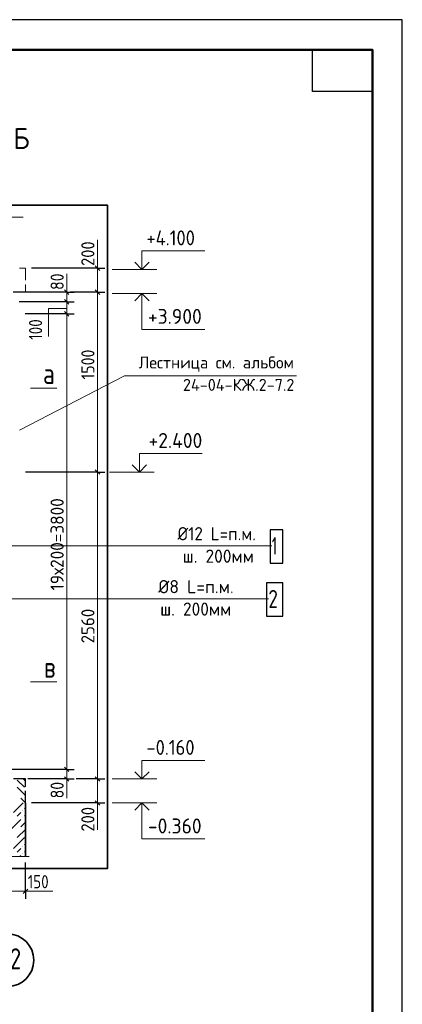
# Model space of a CAD drawing. Header units: millimetres. Extents: x 0 to 50400, y 0 to 35640.
# Tile 25 of 25: x 42731 to 50400, y 15931 to 35640. Entities that reach past the tile are written whole.
import ezdxf

# ---------------------------------------------------------------- set-up
doc = ezdxf.new("R2010")
doc.units = ezdxf.units.MM
doc.linetypes.add('______2', pattern=[324, 240, -84])
doc.linetypes.add('______5', pattern=[1320, 960, -120, 120, -120])
for name, color, linetype, lineweight in [('Standard', 7, 'Continuous', 25), ('Высотные отметки', 7, 'Continuous', 25), ('ЖБ Перекрытие верхний уровень', 7, 'Continuous', 35), ('ЖБ Стена верхний уровень', 7, 'Continuous', 35), ('Заголовок чертежа', 7, 'Continuous', 25), ('Позиционная метка линия выноска', 7, 'Continuous', 13), ('Позиционная метка номер позиции', 7, 'Continuous', 13), ('Размерная линия_ общее', 7, 'Continuous', 13), ('Сечения символ', 7, 'Continuous', 25)]:
    doc.layers.add(name, color=color, linetype=linetype, lineweight=lineweight)
doc.layers.add('Оси', color=7, linetype='______5', true_color=0x656565)
doc.layers.add('Размерная выноска', color=7, linetype='Continuous')
doc.styles.add('ISOCPEUR', font='txt')

msp = doc.modelspace()

# ---------------------------------------------------------------- hatches: boundary and pattern name
at = {"layer": 'ЖБ Стена верхний уровень', "linetype": 'Continuous', "lineweight": 18, "transparency": 33554687}
for points in [[(42783, 19807), (42789, 19813), (42795, 19807), (42789, 19801)], [(42783, 19663), (42789, 19669), (42795, 19663), (42789, 19657)], [(42783, 19087), (42789, 19093), (42795, 19087), (42789, 19081)], [(42783, 18943), (42789, 18949), (42795, 18943), (42789, 18937)]]:
    msp.add_hatch(color=7, dxfattribs=at).paths.add_polyline_path(points, flags=16)

# ---------------------------------------------------------------- linework, layer by layer
at = {"layer": 'Standard', "color": 7, "linetype": 'Continuous', "lineweight": 35, "transparency": 33554687}
for p, q in [((49800, 33120), (49800, 24600)), ((49800, 32640), (49800, 24120))]:
    msp.add_line(p, q, dxfattribs=at)
at = {"layer": 'Standard', "color": 7, "linetype": 'Continuous', "lineweight": 50, "transparency": 33554687}
msp.add_line((49800, 32520), (49800, 27840), dxfattribs=at)
at = {"layer": 'Standard', "color": 7, "linetype": 'Continuous', "lineweight": -3, "transparency": 33554687}
for p, q in [((43674, 30185), (43524, 30185)), ((43674, 30185), (43824, 30185)), ((43674, 29993), (43524, 29993)), ((43674, 29993), (43824, 29993)), ((43674, 29753), (43524, 29753)), ((43674, 29753), (43824, 29753)), ((43674, 20633), (43524, 20633)), ((43674, 20633), (43824, 20633)), ((43674, 20441), (43524, 20441)), ((43674, 20441), (43824, 20441)), ((42848, 18193), (42848, 18343)), ((42848, 18193), (42848, 18043))]:
    msp.add_line(p, q, dxfattribs=at)
at = {"layer": 'Standard', "color": 7, "linetype": 'Continuous', "lineweight": 25, "transparency": 33554687}
for p, q in [((43629, 30230), (43719, 30140)), ((43629, 30038), (43719, 29948)), ((43629, 29798), (43719, 29708)), ((43629, 20678), (43719, 20588)), ((43629, 20486), (43719, 20396)), ((42803, 18148), (42893, 18238))]:
    msp.add_line(p, q, dxfattribs=at)
at = {"layer": 'Standard', "color": 7, "linetype": 'Continuous', "lineweight": 13, "transparency": 33554687}
for p, q in [((43674, 30185), (43674, 30275)), ((43674, 29993), (43674, 29753)), ((43674, 29753), (43674, 20633)), ((43674, 20633), (43674, 20441)), ((43674, 20441), (43674, 20351)), ((42488, 18193), (42848, 18193)), ((42848, 18193), (42938, 18193))]:
    msp.add_line(p, q, dxfattribs=at)
at = {"layer": 'Standard', "color": 7, "linetype": 'Continuous', "lineweight": 25, "transparency": 33554687}
for points in [[(0, 0), (50400, 0), (50400, 35640), (0, 35640), (0, 0)], [(49800, 35040), (49800, 34200), (48600, 34200), (48600, 35040), (49800, 35040)]]:
    msp.add_lwpolyline(points, close=True, dxfattribs=at)
at = {"layer": 'Standard', "color": 7, "linetype": 'Continuous', "lineweight": 13, "transparency": 33554687}
for points in [[(50400, 35640), (0, 35640), (0, 0), (50400, 0), (50400, 35640)], [(43674, 30185), (43674, 30136), (43674, 30136), (43674, 29993)]]:
    msp.add_lwpolyline(points, dxfattribs=at)
at = {"layer": 'Standard', "color": 7, "linetype": 'Continuous', "lineweight": 50, "transparency": 33554687}
msp.add_lwpolyline([(2400, 35040), (49800, 35040), (49800, 600), (2400, 600), (2400, 35040)], close=True, dxfattribs=at)
at = {"layer": 'Standard', "color": 254, "linetype": 'Continuous', "lineweight": 35, "true_color": 0xc4c4ff, "transparency": 33554687}
msp.add_lwpolyline([(33473, 18648), (44489, 18648), (44489, 31928), (33473, 31928), (33473, 18648)], dxfattribs=at)
at = {"layer": 'Standard', "color": 7, "linetype": 'Continuous', "lineweight": -3, "transparency": 33554687}
for points in [[(43674, 30185), (43654, 30185), (43654, 30185), (43654, 30185), (43654, 30185), (43651, 30185), (43651, 30185), (42599, 30185)], [(43674, 29993), (43654, 29993), (43654, 29993), (43654, 29993), (43654, 29993), (43568, 29993), (43568, 29993), (42719, 29993)], [(43674, 29753), (43654, 29753), (43654, 29753), (43654, 29753), (43654, 29753), (43464, 29753), (43464, 29753), (42839, 29753)], [(43674, 20633), (43654, 20633), (43654, 20633), (42479, 20633)], [(43674, 20441), (43654, 20441), (43654, 20441), (42896, 20441)], [(42848, 18193), (42848, 18213), (42848, 18213), (42848, 18768)]]:
    msp.add_lwpolyline(points, dxfattribs=at)
at = {"layer": 'Высотные отметки', "color": 7, "linetype": 'Continuous', "lineweight": 35, "transparency": 33554687}
for p, q in [((45182, 30641), (45036, 30786)), ((45182, 30641), (45036, 30786)), ((45182, 30641), (45327, 30786)), ((45182, 30641), (45327, 30786)), ((45182, 30161), (45036, 30015)), ((45182, 30161), (45036, 30015)), ((45182, 30161), (45327, 30015)), ((45182, 30161), (45327, 30015)), ((45130, 26585), (44985, 26730)), ((45130, 26585), (44985, 26730)), ((45130, 26585), (45276, 26730)), ((45130, 26585), (45276, 26730)), ((45182, 20441), (45036, 20586)), ((45182, 20441), (45036, 20586)), ((45182, 20441), (45327, 20586)), ((45182, 20441), (45327, 20586)), ((45182, 19961), (45036, 19815)), ((45182, 19961), (45036, 19815)), ((45182, 19961), (45327, 19815)), ((45182, 19961), (45327, 19815))]:
    msp.add_line(p, q, dxfattribs=at)
at = {"layer": 'Высотные отметки', "color": 7, "linetype": 'Continuous', "lineweight": 13, "transparency": 33554687}
for p, q in [((44582, 30641), (45482, 30641)), ((44582, 30641), (45482, 30641)), ((44582, 30161), (45482, 30161)), ((44582, 30161), (45482, 30161)), ((44530, 26585), (45430, 26585)), ((44530, 26585), (45430, 26585)), ((44582, 20441), (45482, 20441)), ((44582, 20441), (45482, 20441)), ((44582, 19961), (45482, 19961)), ((44582, 19961), (45482, 19961))]:
    msp.add_line(p, q, dxfattribs=at)
for points in [[(45182, 30641), (45182, 31013), (46442, 31013)], [(45182, 30641), (45182, 31013), (46442, 31013)], [(45182, 30161), (45182, 29441), (46442, 29441)], [(45182, 30161), (45182, 29441), (46442, 29441)], [(45130, 26585), (45130, 26957), (46390, 26957)], [(45130, 26585), (45130, 26957), (46390, 26957)], [(45182, 20441), (45182, 20813), (46442, 20813)], [(45182, 20441), (45182, 20813), (46442, 20813)], [(45182, 19961), (45182, 19241), (46442, 19241)], [(45182, 19961), (45182, 19241), (46442, 19241)]]:
    msp.add_lwpolyline(points, dxfattribs=at)
at = {"layer": 'ЖБ Перекрытие верхний уровень', "color": 7, "linetype": '______2', "lineweight": 18, "transparency": 33554687}
for p, q in [((42848, 30665), (42728, 30665)), ((42848, 30665), (42848, 30185)), ((42728, 30185), (42848, 30185))]:
    msp.add_line(p, q, dxfattribs=at)
at = {"layer": 'ЖБ Перекрытие верхний уровень', "color": 7, "linetype": '______2', "lineweight": 25, "transparency": 33554687}
for p, q in [((42848, 20441), (34808, 20441)), ((42848, 19961), (42848, 20441))]:
    msp.add_line(p, q, dxfattribs=at)
at = {"layer": 'ЖБ Перекрытие верхний уровень', "color": 9, "linetype": 'Continuous', "lineweight": 18, "true_color": 0xc7c7c7, "transparency": 33554687}
for p, q in [((42681, 20419), (42825, 20275)), ((42825, 20419), (42803, 20441)), ((42825, 20419), (42848, 20396)), ((42681, 20275), (42848, 20108)), ((42848, 19964), (42753, 20059))]:
    msp.add_line(p, q, dxfattribs=at)
at = {"layer": 'ЖБ Стена верхний уровень', "color": 251, "linetype": 'Continuous', "lineweight": 18, "true_color": 0x494949, "transparency": 33554687}
for p, q in [((42799, 19961), (42609, 19771)), ((42681, 19699), (42753, 19771)), ((42848, 19865), (42825, 19843)), ((42848, 19721), (42825, 19699)), ((42753, 19627), (42537, 19411)), ((42848, 19577), (42753, 19483)), ((42848, 19433), (42681, 19267)), ((42825, 19267), (42609, 19051)), ((42848, 19145), (42825, 19123)), ((42681, 18979), (42753, 19051)), ((42848, 19001), (42825, 18979)), ((42753, 18907), (42735, 18888))]:
    msp.add_line(p, q, dxfattribs=at)
at = {"layer": 'ЖБ Стена верхний уровень', "color": 7, "linetype": 'Continuous', "lineweight": 35, "transparency": 33554687}
msp.add_line((42848, 18888), (42848, 19961), dxfattribs=at)
at = {"layer": 'Оси', "color": 7, "linetype": 'Continuous', "lineweight": 35, "transparency": 33554687}
msp.add_circle((42488, 16814), 527, dxfattribs=at)
at = {"layer": 'Позиционная метка линия выноска', "color": 7, "linetype": 'Continuous', "lineweight": 13, "transparency": 33554687}
for p, q in [((43477, 28265), (42949, 28265)), ((43477, 22385), (42949, 22385))]:
    msp.add_line(p, q, dxfattribs=at)
at = {"layer": 'Позиционная метка номер позиции', "color": 7, "linetype": 'Continuous', "lineweight": 13, "transparency": 33554687}
for points in [[(48279, 28512), (44835, 28512), (42728, 27425)], [(47715, 24046), (40811, 24046), (40811, 25231)], [(47787, 25106), (46075, 25106), (40357, 25106)]]:
    msp.add_lwpolyline(points, dxfattribs=at)
at = {"layer": 'Позиционная метка номер позиции', "color": 7, "linetype": 'Continuous', "lineweight": 25, "transparency": 33554687}
for points in [[(47751, 24758), (48003, 24758), (48003, 25430), (47751, 25430), (47751, 24758)], [(47679, 23698), (48003, 23698), (48003, 24370), (47679, 24370), (47679, 23698)]]:
    msp.add_lwpolyline(points, dxfattribs=at)
at = {"layer": 'Размерная выноска', "color": 7, "linetype": 'Continuous', "lineweight": 13, "transparency": 33554687}
for p, q in [((42176, 31688), (42800, 31688)), ((44290, 30665), (44290, 31234)), ((43674, 30185), (43674, 30554)), ((43674, 29858), (43312, 29858)), ((43312, 29858), (43312, 29299)), ((43674, 20441), (43674, 20057)), ((44290, 19961), (44290, 19421)), ((42920, 18888), (42176, 18888)), ((42848, 18193), (43393, 18193))]:
    msp.add_line(p, q, dxfattribs=at)
at = {"layer": 'Размерная линия_ общее', "color": 7, "linetype": 'Continuous', "lineweight": 13, "transparency": 33554687}
for p, q in [((44290, 30665), (44290, 30755)), ((44290, 30185), (44290, 30665)), ((44290, 26585), (44290, 30185)), ((44290, 20441), (44290, 26585)), ((44290, 19961), (44290, 20441)), ((44290, 19961), (44290, 19871))]:
    msp.add_line(p, q, dxfattribs=at)
at = {"layer": 'Размерная линия_ общее', "color": 7, "linetype": 'Continuous', "lineweight": -3, "transparency": 33554687}
for p, q in [((44290, 30665), (44140, 30665)), ((44290, 30665), (44440, 30665)), ((44290, 30185), (44140, 30185)), ((44290, 30185), (44440, 30185)), ((44290, 26585), (44140, 26585)), ((44290, 26585), (44440, 26585)), ((44290, 20441), (44140, 20441)), ((44290, 20441), (44440, 20441)), ((44290, 19961), (44140, 19961)), ((44290, 19961), (44440, 19961))]:
    msp.add_line(p, q, dxfattribs=at)
at = {"layer": 'Размерная линия_ общее', "color": 7, "linetype": 'Continuous', "lineweight": 25, "transparency": 33554687}
for p, q in [((44335, 30620), (44245, 30710)), ((44335, 30140), (44245, 30230)), ((44335, 26540), (44245, 26630)), ((44335, 20396), (44245, 20486)), ((44335, 19916), (44245, 20006))]:
    msp.add_line(p, q, dxfattribs=at)
at = {"layer": 'Размерная линия_ общее', "color": 7, "linetype": 'Continuous', "lineweight": -3, "transparency": 33554687}
for points in [[(44290, 30665), (44270, 30665), (44270, 30665), (42968, 30665)], [(44290, 30185), (44270, 30185), (44270, 30185), (43747, 30185)], [(44290, 26585), (44270, 26585), (44270, 26585), (44270, 26585), (44270, 26585), (42848, 26585)], [(44290, 20441), (44270, 20441), (44270, 20441), (44270, 20441), (44270, 20441), (44270, 20441), (44270, 20441), (43861, 20441)], [(44290, 19961), (44270, 19961), (44270, 19961), (44270, 19961), (44270, 19961), (44270, 19961), (44270, 19961), (42968, 19961)]]:
    msp.add_lwpolyline(points, dxfattribs=at)

# ---------------------------------------------------------------- texts
at = {"layer": 'Standard', "color": 7, "linetype": 'Continuous', "lineweight": 25, "transparency": 33554687, "char_height": 264, "attachment_point": 7, "rotation": 90, "style": 'ISOCPEUR'}
for s, insert, width in [('\\W0.87;80', (43614, 30230), 484.72), ('\\W0.83;100', (43182, 29233), 610.29), ('\\W0.95;19х200=3800', (43614, 24216), 2103.76), ('\\W0.87;80', (43614, 20053), 484.73)]:
    msp.add_mtext(s, dxfattribs=dict(at, insert=insert, width=width))
at = {"layer": 'Standard', "color": 7, "linetype": 'Continuous', "lineweight": 25, "transparency": 33554687, "insert": (42893, 18253), "char_height": 264, "width": 610.29, "attachment_point": 7, "style": 'ISOCPEUR'}
msp.add_mtext('\\W0.83;150', dxfattribs=at)
at = {"layer": 'Высотные отметки', "color": 7, "linetype": 'Continuous', "lineweight": 25, "transparency": 33554687, "char_height": 300, "attachment_point": 7, "style": 'ISOCPEUR'}
for s, insert, width in [('\\W0.90;+4.100', (45272, 31123), 1244.55), ('\\W0.95;+3.900', (45302, 29551), 1281.45), ('\\W0.95;+2.400', (45314, 27067), 1311.69), ('\\W0.90;-0.160', (45272, 20923), 1214.13), ('\\W0.95;-0.360', (45302, 19351), 1281.45)]:
    msp.add_mtext(s, dxfattribs=dict(at, insert=insert, width=width))
at = {"layer": 'Заголовок чертежа', "color": 7, "linetype": 'Continuous', "lineweight": 50, "transparency": 33554687, "insert": (33941, 32938), "char_height": 420, "width": 9440.45, "attachment_point": 7, "style": 'ISOCPEUR'}
msp.add_mtext('\\W0.97;между осями 1.2 и 1.3 в осях А.2-Б', dxfattribs=at)
at = {"layer": 'Оси', "color": 7, "linetype": 'Continuous', "lineweight": 35, "transparency": 33554687, "insert": (42139, 16632), "char_height": 420, "width": 863.99, "attachment_point": 7, "style": 'ISOCPEUR'}
msp.add_mtext('\\W0.79;А.2', dxfattribs=at)
at = {"layer": 'Позиционная метка номер позиции', "color": 7, "linetype": 'Continuous', "lineweight": 18, "transparency": 33554687, "char_height": 240, "attachment_point": 7, "style": 'ISOCPEUR'}
for s, insert, width in [('\\W0.98;Лестница см. альбом', (45115, 28593), 3308.75), ('\\W0.98;24-04-КЖ.2-7.2', (46003, 28209), 2419.96)]:
    msp.add_mtext(s, dxfattribs=dict(at, insert=insert, width=width))
at = {"layer": 'Позиционная метка номер позиции', "color": 7, "linetype": 'Continuous', "lineweight": 25, "transparency": 33554687, "attachment_point": 7, "style": 'ISOCPEUR'}
for s, insert, char_height, width in [('\\W0.94;Ø12 L=п.м.', (45894, 25219), 264, 1786.43), ('\\W0.56;1', (47787, 24926), 360, 280.01), ('\\W0.96;ш. 200мм', (46000, 24770), 264, 1578.57), ('\\W0.97;Ø8 L=п.м.', (45509, 24159), 264, 1657.89), ('\\W0.78;2', (47715, 23866), 360, 391.69), ('\\W0.96;ш. 200мм', (45548, 23710), 264, 1578.57)]:
    msp.add_mtext(s, dxfattribs=dict(at, insert=insert, char_height=char_height, width=width))
at = {"layer": 'Размерная линия_ общее', "color": 7, "linetype": 'Continuous', "lineweight": 25, "transparency": 33554687, "char_height": 264, "attachment_point": 7, "rotation": 90, "style": 'ISOCPEUR'}
for s, insert, width in [('\\W0.91;200', (44230, 30710), 674.39), ('\\W0.87;1500', (44230, 28439), 800.28), ('\\W0.93;2560', (44230, 23156), 861.72), ('\\W0.91;200', (44230, 19388), 674.38)]:
    msp.add_mtext(s, dxfattribs=dict(at, insert=insert, width=width))
at = {"layer": 'Сечения символ', "color": 7, "linetype": 'Continuous', "lineweight": 35, "transparency": 33554687, "char_height": 420, "attachment_point": 7, "style": 'ISOCPEUR'}
for s, insert, width in [('\\W0.80;а', (43199, 28347), 503.76), ('\\W0.78;в', (43220, 22467), 456.96)]:
    msp.add_mtext(s, dxfattribs=dict(at, insert=insert, width=width))

doc.saveas('drawing.dxf')
